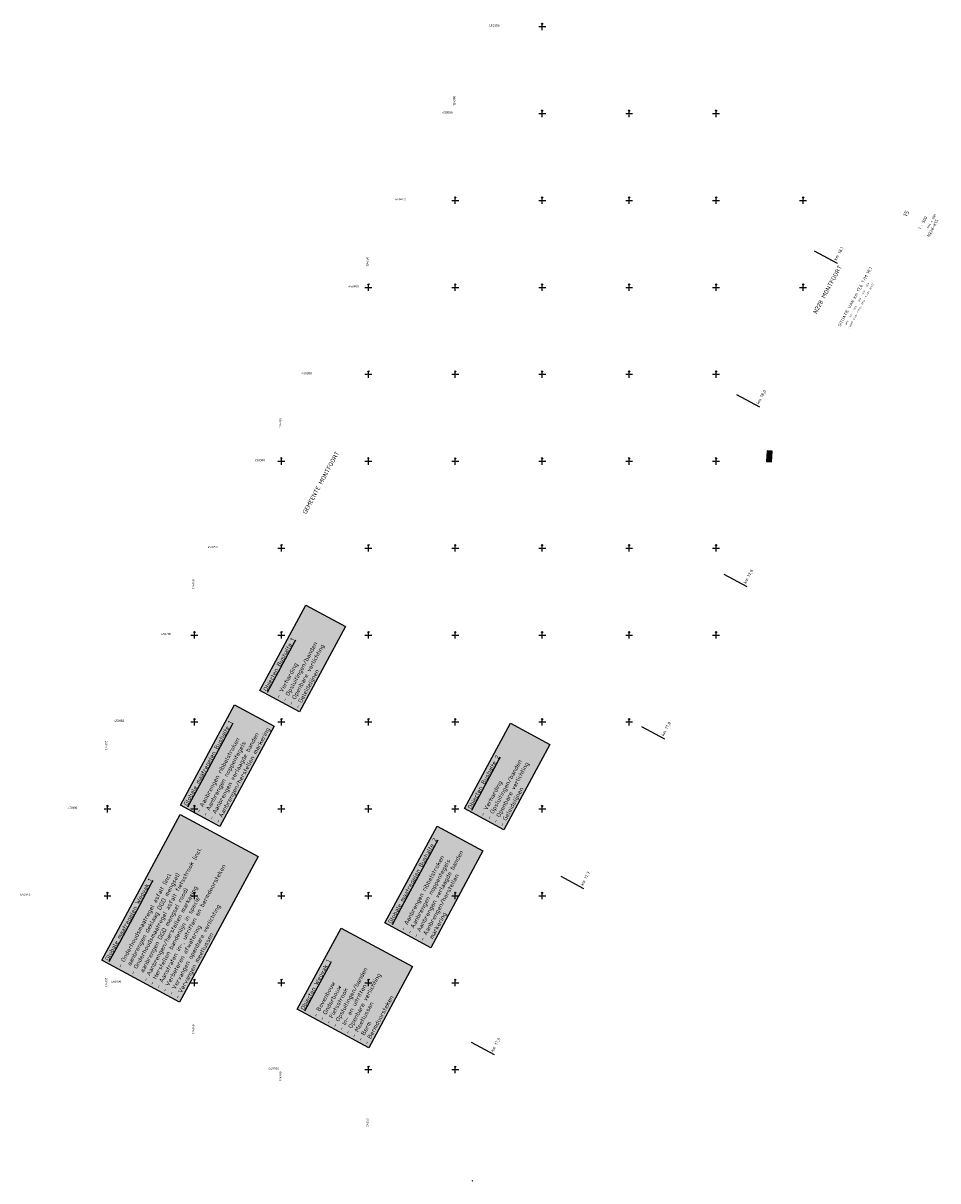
# Model space of a CAD drawing. Extents: x -227 to 124577, y 209 to 450552.
# Tile 14 of 14: x 124052 to 124577, y 449886 to 450552. Entities that reach past the tile are written whole.
import ezdxf
from ezdxf.enums import TextEntityAlignment as Align

# ---------------------------------------------------------------- set-up
doc = ezdxf.new("R2010")
doc.units = 0
doc.header["$LTSCALE"] = 4
doc.header["$MEASUREMENT"] = 0
doc.layers.get('0').update_dxf_attribs({"linetype": 'CONTINUOUS'})
for name, color, linetype in [('A0-STEMP-25', 7, 'CONTINUOUS'), ('A0-STEMP-25-500', 7, 'CONTINUOUS'), ('A0-STEMP-35', 2, 'CONTINUOUS'), ('A0-STEMP-35-500', 2, 'CONTINUOUS'), ('A0-STEMP-50', 9, 'CONTINUOUS'), ('MTD-xx-bushalte', 92, 'CONTINUOUS'), ('MTD-xx-wegvak', 10, 'CONTINUOUS'), ('PROV015', 253, 'CONTINUOUS'), ('PROV016', 253, 'CONTINUOUS'), ('PROVCOO', 7, 'CONTINUOUS'), ('PROVD01', 2, 'CONTINUOUS'), ('PROVD50', 42, 'CONTINUOUS'), ('PROVRKR', 8, 'CONTINUOUS'), ('PROVST00', 7, 'CONTINUOUS')]:
    doc.layers.add(name, color=color, linetype=linetype)
doc.styles.add('ISO', font='ISO', dxfattribs={"height": 5})
doc.styles.add('ROMAND', font='ROMAND.SHX')
doc.styles.get("Standard").update_dxf_attribs({"font": 'ISO'})

# ---------------------------------------------------------------- blocks, each defined once
blk = doc.blocks.new('RKRUIS')
for p, q in [((-2, 0), (-0.5, 0)), ((0, 0.5), (0, 2)), ((0.5, 0), (2, 0)), ((0, -2), (0, -0.5))]:
    blk.add_line(p, q)
at = {"linetype": 'Continuous'}
for q in [(-0.53033, 1.46967), (0.53033, 1.46967)]:
    blk.add_line((0, 2), q, dxfattribs=at)
blk.add_point((0, 0))
blk = doc.blocks.new('KMPAAL')
at = {"layer": 'PROVD01', "linetype": 'Continuous'}
blk.add_line((0, 15), (0, 0), dxfattribs=at)
at = {"layer": 'PROVD01', "linetype": 'Continuous', "style": 'ISO'}
blk.add_attdef('KM', (1, 1), '', height=1.75, dxfattribs=at)
blk = doc.blocks.new('BLDCONT2')
at = {"layer": 'PROV016'}
blk.add_hatch(color=256, dxfattribs=at).paths.add_polyline_path([(0, 2.77), (-6.11, 2.77), (-6.11, 0), (0, 0)])
at = {"layer": 'PROV015'}
blk.add_lwpolyline([(-6.11, 2.77), (-6.11, 0), (0, 0), (0, 2.77), (-6.11, 2.77)], dxfattribs=at)
blk = doc.blocks.new('A0STEMP')
at = {"layer": 'A0-STEMP-25', "style": 'ISO'}
for tag, p in [('TYPE1', (-80.02, 21.24)), ('TYPE2', (-75.02, 21.24)), ('TYPE3', (-70.02, 21.24)), ('TYPE4', (-65.02, 21.24)), ('TYPE5', (-60.02, 21.24)), ('TYPE6', (-55.02, 21.24)), ('TYPE7', (-50.02, 21.24)), ('TYPE8', (-45.02, 21.24)), ('TYPE9', (-40.02, 21.24)), ('TYPE10', (-35.02, 21.24)), ('TYPE11', (-30.02, 21.24)), ('DATUM1', (-80.02, 18.74)), ('DATUM2', (-75.02, 18.74)), ('DATUM3', (-70.02, 18.74)), ('DATUM4', (-65.02, 18.74)), ('DATUM5', (-60.02, 18.74)), ('DATUM6', (-55.02, 18.74)), ('DATUM7', (-50.02, 18.74)), ('DATUM8', (-45.02, 18.74)), ('DATUM9', (-40.02, 18.74)), ('DATUM10', (-35.02, 18.74)), ('DATUM11', (-30.02, 18.74))]:
    blk.add_attdef(tag, text='', height=0.9, dxfattribs=at).set_placement(p, align=Align.MIDDLE)
at = {"layer": 'A0-STEMP-25', "style": 'ROMAND', "flags": 4}
blk.add_attdef('DIENST', (-63.64, 2.71), '', height=1.45, dxfattribs=at)
at = {"layer": 'A0-STEMP-25-500', "style": 'ISO'}
blk.add_attdef('FORMAAT', text='', height=1.25, dxfattribs=at).set_placement((-1.02, 5.27), align=Align.BOTTOM_RIGHT)
at = {"layer": 'A0-STEMP-35', "style": 'ISO'}
blk.add_attdef('ONDERDEEL', (-84.02, 23.49), '', height=1.75, dxfattribs=at)
blk.add_attdef('TEKENINGNUMMER', text='', height=1.75, dxfattribs=at).set_placement((-8.77, 3.74), align=Align.MIDDLE)
at = {"layer": 'A0-STEMP-35-500', "style": 'ISO'}
blk.add_attdef('SCHAAL', text='', height=1.75, dxfattribs=at).set_placement((-8.77, 10.14), align=Align.MIDDLE)
at = {"layer": 'A0-STEMP-50', "style": 'ISO'}
blk.add_attdef('WEG', (-84.02, 38.99), '', height=2.5, dxfattribs=at)
blk.add_attdef('BLAD', text='', height=2.5, dxfattribs=at).set_placement((-8.62, 21.14), align=Align.MIDDLE)
blk = doc.blocks.new('goot bss kf')
blk.add_lwpolyline([(0, -0.08), (0.105, -0.08), (0.105, 0), (0, 0)], close=True)

msp = doc.modelspace()

# ---------------------------------------------------------------- block references
at = {"rotation": 61.64944039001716}
msp.add_blockref('goot bss kf', (124309.7, 449886.05, 110), dxfattribs=at)
at = {"layer": 'PROV015', "rotation": 86.39888078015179}
msp.add_blockref('BLDCONT2', (124482.19, 450305.76, 111.1), dxfattribs=at)
at = {"layer": 'PROVD01'}
for p, rotation, values in [((124519.63, 450413.91), 61.64944038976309, {'KM': 'km 18,1'}), ((124475, 450331.19), 61.6494403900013, {'KM': 'km 18,0'}), ((124467.58, 450227.94, 110), 61.6494403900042, {'KM': 'km 17,9'}), ((124420.3, 450140.32), 61.64944039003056, {'KM': 'km 17,8'}), ((124373.82, 450054.19), 61.6494403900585, {'KM': 'km 17,7'}), ((124322.27, 449958.65), 61.64944039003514, {'KM': 'km 17,6'})]:
    msp.add_blockref('KMPAAL', p, dxfattribs=dict(at, rotation=rotation)).add_auto_attribs(values)
at = {"layer": 'PROVRKR'}
for p in [(124350, 450550), (124350, 450500), (124400, 450500), (124450, 450500), (124300, 450450), (124350, 450450), (124400, 450450), (124450, 450450), (124500, 450450), (124250, 450400), (124300, 450400), (124350, 450400), (124400, 450400), (124450, 450400), (124500, 450400), (124250, 450350), (124300, 450350), (124350, 450350), (124400, 450350), (124450, 450350), (124200, 450300), (124250, 450300), (124300, 450300), (124350, 450300), (124400, 450300), (124450, 450300), (124200, 450250), (124250, 450250), (124300, 450250), (124350, 450250), (124400, 450250), (124450, 450250), (124150, 450200), (124200, 450200), (124250, 450200), (124300, 450200), (124350, 450200), (124400, 450200), (124450, 450200), (124150, 450150), (124200, 450150), (124250, 450150), (124300, 450150), (124350, 450150), (124400, 450150), (124100, 450100), (124150, 450100), (124200, 450100), (124250, 450100), (124300, 450100), (124350, 450100), (124100, 450050), (124150, 450050), (124200, 450050), (124250, 450050), (124300, 450050), (124350, 450050), (124150, 450000), (124200, 450000), (124250, 450000), (124300, 450000), (124250, 449950), (124300, 449950)]:
    msp.add_blockref('RKRUIS', p, dxfattribs=at)
at = {"layer": 'PROVST00'}
ref = msp.add_blockref('A0STEMP', (124582, 450440, 110), dxfattribs=dict(at, rotation=61.64944038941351))
ref.add_attrib('WEG', 'N228 MONTFOORT ', (124507.78, 450384.58, 110), dxfattribs={"layer": 'A0-STEMP-50', "height": 2.5, "rotation": 61.64944, "style": 'ISO'})
ref.add_attrib('ONDERDEEL', 'SITUATIE VAN km 17,6 T/M 18,1', (124521.43, 450377.22, 110), dxfattribs={"layer": 'A0-STEMP-35', "height": 1.75, "rotation": 61.64944, "style": 'ISO'})
ref.add_attrib('BLAD', '15', dxfattribs={"layer": 'A0-STEMP-50', "height": 2.5, "rotation": 61.64944, "style": 'ISO'}).set_placement((124559.3, 450442.46, 110), align=Align.MIDDLE)
ref.add_attrib('SCHAAL', '1 : 500', dxfattribs={"layer": 'A0-STEMP-35-500', "height": 1.75, "rotation": 61.64944, "style": 'ISO'}).set_placement((124568.91, 450437.1, 110), align=Align.MIDDLE)
ref.add_attrib('FORMAAT', '594 x 1261', dxfattribs={"layer": 'A0-STEMP-25-500', "height": 1.25, "rotation": 61.64944, "style": 'ISO'}).set_placement((124576.88, 450441.61, 110), align=Align.BOTTOM_RIGHT)
ref.add_attrib('TEKENINGNUMMER', 'N228-K15', dxfattribs={"layer": 'A0-STEMP-35', "height": 1.75, "rotation": 61.64944, "style": 'ISO'}).set_placement((124574.54, 450434.06, 110), align=Align.MIDDLE)
ref.add_attrib('TYPE1', 'OPM.', dxfattribs={"layer": 'A0-STEMP-25', "height": 0.9, "rotation": 61.64944, "style": 'ISO'}).set_placement((124525.31, 450379.67, 110), align=Align.MIDDLE)
ref.add_attrib('DATUM1', '300996', dxfattribs={"layer": 'A0-STEMP-25', "height": 0.9, "rotation": 61.64944, "style": 'ISO'}).set_placement((124527.51, 450378.48, 110), align=Align.MIDDLE)
ref.add_attrib('TYPE2', 'GET.', dxfattribs={"layer": 'A0-STEMP-25', "height": 0.9, "rotation": 61.64944, "style": 'ISO'}).set_placement((124527.68, 450384.07, 110), align=Align.MIDDLE)
ref.add_attrib('DATUM2', '011196', dxfattribs={"layer": 'A0-STEMP-25', "height": 0.9, "rotation": 61.64944, "style": 'ISO'}).set_placement((124529.88, 450382.88, 110), align=Align.MIDDLE)
ref.add_attrib('TYPE3', 'GEW.', dxfattribs={"layer": 'A0-STEMP-25', "height": 0.9, "rotation": 61.64944, "style": 'ISO'}).set_placement((124530.05, 450388.47, 110), align=Align.MIDDLE)
ref.add_attrib('DATUM3', '170806', dxfattribs={"layer": 'A0-STEMP-25', "height": 0.9, "rotation": 61.64944, "style": 'ISO'}).set_placement((124532.25, 450387.28, 110), align=Align.MIDDLE)
ref.add_attrib('TYPE4', 'GEW.', dxfattribs={"layer": 'A0-STEMP-25', "height": 0.9, "rotation": 61.64944, "style": 'ISO'}).set_placement((124532.43, 450392.87, 110), align=Align.MIDDLE)
ref.add_attrib('DATUM4', '021007', dxfattribs={"layer": 'A0-STEMP-25', "height": 0.9, "rotation": 61.64944, "style": 'ISO'}).set_placement((124534.63, 450391.68, 110), align=Align.MIDDLE)
ref.add_attrib('TYPE5', 'GEW.', dxfattribs={"layer": 'A0-STEMP-25', "height": 0.9, "rotation": 61.64944, "style": 'ISO'}).set_placement((124534.8, 450397.27, 110), align=Align.MIDDLE)
ref.add_attrib('DATUM5', '040211', dxfattribs={"layer": 'A0-STEMP-25', "height": 0.9, "rotation": 61.64944, "style": 'ISO'}).set_placement((124537, 450396.08, 110), align=Align.MIDDLE)
ref.add_attrib('TYPE6', 'GEW.', dxfattribs={"layer": 'A0-STEMP-25', "height": 0.9, "rotation": 61.64944, "style": 'ISO'}).set_placement((124537.18, 450401.67, 110), align=Align.MIDDLE)
ref.add_attrib('DATUM6', '200612', dxfattribs={"layer": 'A0-STEMP-25', "height": 0.9, "rotation": 61.64944, "style": 'ISO'}).set_placement((124539.38, 450400.48, 110), align=Align.MIDDLE)

# ---------------------------------------------------------------- texts
at = {"layer": 'MTD-xx-bushalte', "char_height": 2.5, "attachment_point": 1, "rotation": 61.65, "bg_fill": 17, "box_fill_scale": 1.5, "bg_fill_color": 255, "bg_fill_transparency": 0}
for s, width, heights, insert in [('{\\LObjecten Bushalte 1\\P\\P}- Verharding\\P- Opsluitingen/banden\\P- Openbare verlichting\\P- Geleidelijnen', 53.2681, [0], (124189.36, 450168.56)), ('{\\LGlobale maatregelen Bushalte 1\\P}^J- Aanbrengen ribbelstroken\\P- Aanbrengen noppentegels\\P- Aanbrengen verlaagde banden\\P- Aanbrengen/herstellen markering', 63.0906, [24.93], (124143.6, 450102.67)), ('{\\LObjecten Bushalte 2\\P\\P}- Verharding\\P- Opsluitingen/banden\\P- Openbare verlichting\\P- Geleidelijnen', 53.2681, [0], (124306.92, 450100.76)), ('{\\LGlobale maatregelen Bushalte 2\\P}^J- Aanbrengen ribbelstroken\\P- Aanbrengen noppentegels\\P- Aanbrengen verlaagde banden\\P- Aanbrengen/herstellen  \\P  markering', 60.7905, [29.6], (124261.16, 450034.87))]:
    msp.add_mtext_dynamic_manual_height_columns(s, width=width, gutter_width=12.5, heights=heights, dxfattribs=dict(at, insert=insert))
at = {"layer": 'MTD-xx-wegvak', "char_height": 2.5, "attachment_point": 1, "rotation": 61.64944, "bg_fill": 17, "box_fill_scale": 1.5, "bg_fill_color": 255, "bg_fill_transparency": 0}
for s, width, insert in [('{\\LGlobale maatregelen Wegvak 1}\\P^J- Onderhoudsmaatregel asfalt (incl.  \\P  aanbrengen deklaag DGD mengsel)\\P- Onderhoudsmaatregel asfalt fietsstrook (incl.\\P  aanbrengen DGD mengsel rood)\\P- Aanbrengen/herstellen markering \\P- Herstellen bandenlijn in specie\\P- Aanstraten in-, uitritten en bermdoorsteken\\P- Verbeteren afwatering\\P- Vervangen openbare verlichting\\P- Vervangen meetlussen', 92.6709, (124098.35, 450013.53)), ('{\\LObjecten Wegvak 1}\\P^J- Bovenbouw\\P- Onderbouw\\P- Fietsstrook\\P- Opsluitingen/banden\\P- In- en uitritten\\P- Openbare verlichting\\P- Meetlussen\\P- Berm\\P- Bermdoorsteken', 50.5855, (124210.82, 449985.19, -110))]:
    msp.add_mtext_dynamic_manual_height_columns(s, width=width, gutter_width=12.5, heights=[0], dxfattribs=dict(at, insert=insert))
at = {"layer": 'PROVCOO', "style": 'ISO'}
for s, p in [('450550   ', (124328.07, 450550)), ('450500   ', (124301.09, 450500)), ('450450   ', (124274.12, 450450)), ('450400   ', (124247.14, 450400)), ('450350   ', (124220.16, 450350)), ('450300   ', (124193.17, 450300)), ('450250   ', (124166.19, 450250)), ('450200   ', (124139.22, 450200)), ('450150   ', (124112.24, 450150)), ('450100   ', (124085.26, 450100)), ('450050   ', (124058.29, 450050)), ('450000   ', (124110.55, 450000)), ('449950   ', (124201.3, 449950))]:
    msp.add_text(s, height=1.25, dxfattribs=at).set_placement(p, align=Align.RIGHT)
for s, p in [('   124300', (124300, 450501.94)), ('   124250', (124250, 450409.27)), ('   124200', (124200, 450316.61)), ('   124150', (124150, 450223.94)), ('   124100', (124100, 450131.3)), ('   124100', (124100, 449994.93)), ('   124150', (124150, 449967.95)), ('   124200', (124200, 449940.7)), ('   124250', (124250, 449913.73))]:
    msp.add_text(s, height=1.25, rotation=90, dxfattribs=at).set_placement(p)
at = {"layer": 'PROVD50', "style": 'ISO'}
msp.add_text('GEMEENTE MONTFOORT', height=2.5, rotation=61.64944, dxfattribs=at).set_placement((124214.21, 450269.31, 110))

doc.saveas('drawing.dxf')
